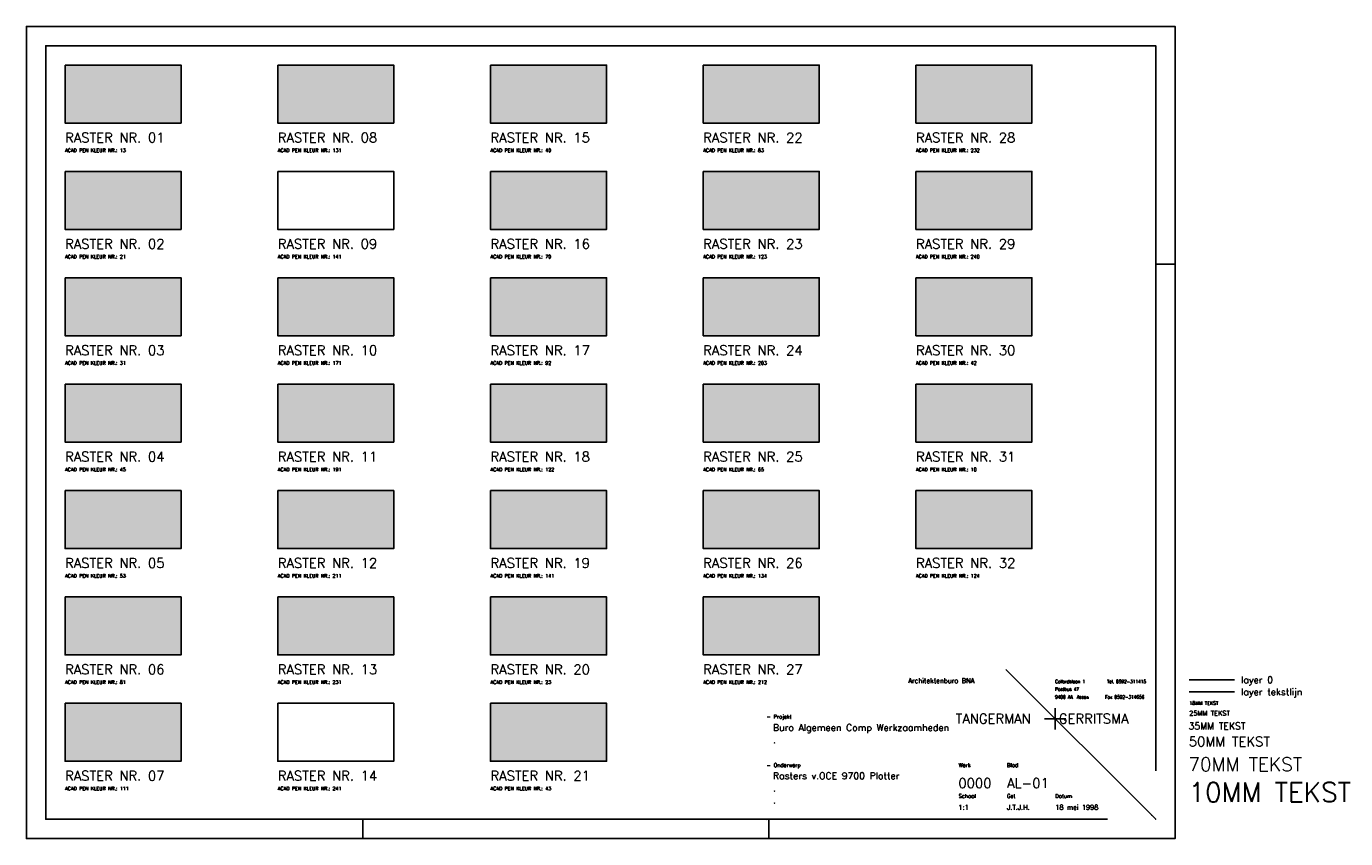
# Model space of a CAD drawing. Extents: x -33344 to 2055880, y -64816 to 121260.
# Tile 1 of 132: x 51596 to 52278, y -64816 to -64396. Entities that reach past the tile are written whole.
import ezdxf

# ---------------------------------------------------------------- set-up
doc = ezdxf.new("R2010")
doc.units = 0
doc.header["$LTSCALE"] = 50
doc.header["$MEASUREMENT"] = 0
doc.header["$PDMODE"] = 3
doc.header["$PDSIZE"] = 0.1
doc.layers.get('0').update_dxf_attribs({"linetype": 'CONTINUOUS'})
for name, color, linetype in [('A--L$1A-_RASTER_NR_01', 13, 'CONTINUOUS'), ('A--L$1A-_RASTER_NR_02', 21, 'CONTINUOUS'), ('A--L$1A-_RASTER_NR_03', 31, 'CONTINUOUS'), ('A--L$1A-_RASTER_NR_04', 45, 'CONTINUOUS'), ('A--L$1A-_RASTER_NR_05', 53, 'CONTINUOUS'), ('A--L$1A-_RASTER_NR_06', 81, 'CONTINUOUS'), ('A--L$1A-_RASTER_NR_07', 111, 'CONTINUOUS'), ('A--L$1A-_RASTER_NR_08', 131, 'CONTINUOUS'), ('A--L$1A-_RASTER_NR_10', 171, 'CONTINUOUS'), ('A--L$1A-_RASTER_NR_11', 191, 'CONTINUOUS'), ('A--L$1A-_RASTER_NR_12', 211, 'CONTINUOUS'), ('A--L$1A-_RASTER_NR_13', 231, 'CONTINUOUS'), ('A--L$1A-_RASTER_NR_15', 40, 'CONTINUOUS'), ('A--L$1A-_RASTER_NR_16', 70, 'CONTINUOUS'), ('A--L$1A-_RASTER_NR_17', 92, 'CONTINUOUS'), ('A--L$1A-_RASTER_NR_18', 122, 'CONTINUOUS'), ('A--L$1A-_RASTER_NR_19', 142, 'CONTINUOUS'), ('A--L$1A-_RASTER_NR_20', 23, 'CONTINUOUS'), ('A--L$1A-_RASTER_NR_21', 43, 'CONTINUOUS'), ('A--L$1A-_RASTER_NR_22', 83, 'CONTINUOUS'), ('A--L$1A-_RASTER_NR_23', 123, 'CONTINUOUS'), ('A--L$1A-_RASTER_NR_24', 203, 'CONTINUOUS'), ('A--L$1A-_RASTER_NR_25', 65, 'CONTINUOUS'), ('A--L$1A-_RASTER_NR_26', 134, 'CONTINUOUS'), ('A--L$1A-_RASTER_NR_27', 212, 'CONTINUOUS'), ('A--L$1A-_RASTER_NR_28', 232, 'CONTINUOUS'), ('A--L$1A-_RASTER_NR_29', 240, 'CONTINUOUS'), ('A--L$1A-_RASTER_NR_30', 42, 'CONTINUOUS'), ('A--L$1A-_RASTER_NR_31', 10, 'CONTINUOUS'), ('A--L$1A-_RASTER_NR_32', 24, 'CONTINUOUS'), ('A--L$7A-_RASTERCONTOUR', 3, 'CONTINUOUS'), ('A--T$1A---_TEKSTLIJN', 1, 'CONTINUOUS'), ('A--T$1A-10_TEKST', 6, 'CONTINUOUS'), ('A--T$1A-18_TEKST', 1, 'CONTINUOUS'), ('A--T$1A-25_TEKST', 2, 'CONTINUOUS'), ('A--T$1A-35_TEKST', 3, 'CONTINUOUS'), ('A--T$1A-50_TEKST', 4, 'CONTINUOUS'), ('A--T$1A-70_TEKST', 5, 'CONTINUOUS'), ('ALFA_B4--_ONDERH_50MM', 4, 'CONTINUOUS'), ('ALFA_TEKST_1MM', 1, 'CONTINUOUS'), ('ALLFA_B3--_ONDERH_35MM', 3, 'CONTINUOUS'), ('AM$1B1--_HOOGTEMAATV', 1, 'CONTINUOUS'), ('ATFA_B2--_ONDERH_25MM', 2, 'CONTINUOUS'), ('CONTROL_POINTS', 7, 'CONTINUOUS'), ('X--L$2A-_KADER', 7, 'CONTINUOUS'), ('X--LR---_CP', 7, 'CONTINUOUS')]:
    doc.layers.add(name, color=color, linetype=linetype)
doc.styles.add('B-01', font='SIMPLEX.SHX', dxfattribs={"width": 0.8, "height": 4.5})
doc.styles.add('ONDERHOEK_TEXT', font='ROMANS.shx', dxfattribs={"height": 2.5})
doc.styles.add('ONDERHOEK_TXT', font='romans.shx', dxfattribs={"width": 0.8})

# ---------------------------------------------------------------- blocks, each defined once
blk = doc.blocks.new('KAD_A2')
at = {"layer": 'X--L$2A-_KADER', "color": 1}
for p, q in [((0, 287), (10, 287)), ((-410, -10), (-410, 0)), ((-200, -10), (-200, 0))]:
    blk.add_line(p, q, dxfattribs=at)
blk.add_lwpolyline([(-584, -10), (-584, 410), (10, 410), (10, -10)], close=True, dxfattribs=at)
at = {"layer": 'X--L$2A-_KADER', "color": 4}
blk.add_lwpolyline([(0, 25), (0, 400), (-574, 400), (-574, 0), (-25, 0)], dxfattribs=at)
at = {"layer": 'X--LR---_CP', "color": 255}
blk.add_circle((-584, -10), 0.0123, dxfattribs=at)
at = {"layer": 'X--LR---_CP'}
blk.add_point((0, 0), dxfattribs=at)
blk = doc.blocks.new('97_15_OH')
at = {"color": 2, "linetype": 'CONTINUOUS'}
blk.add_line((0, 0), (-77.46, 77.46), dxfattribs=at)
at = {"color": 2}
for p, q in [((0, 25), (0, 77.46)), ((-25, 0), (-201.26, 0))]:
    blk.add_line(p, q, dxfattribs=at)
at = {"color": 3, "linetype": 'CONTINUOUS'}
for q in [(-52, 57.5), (-57.5, 52), (-52, 46.5), (-46.5, 52)]:
    blk.add_line((-52, 52), q, dxfattribs=at)
at = {"layer": 'CONTROL_POINTS', "color": 255}
blk.add_circle((-2, 2), 0.0123, dxfattribs=at)
at = {"layer": 'CONTROL_POINTS', "color": 2}
for p in [(0, 77.46), (0, 77.46), (-201.26, 0)]:
    blk.add_point(p, dxfattribs=at)
at = {"color": 3, "linetype": 'CONTINUOUS', "style": 'ONDERHOEK_TXT'}
for s, height, p in [('Architektenburo BNA', 2.5, (-128, 70.4)), ('- Projekt', 2, (-201.29, 52.04)), ('- Onderwerp', 2, (-201.21, 27))]:
    blk.add_text(s, height=height, dxfattribs=at).set_placement(p)
at = {"color": 5, "linetype": 'CONTINUOUS', "style": 'ONDERHOEK_TXT'}
blk.add_text('TANGERMAN   GERRITSMA', height=5, dxfattribs=at).set_placement((-103.43, 49.5))
at = {"color": 2, "linetype": 'CONTINUOUS', "style": 'ONDERHOEK_TXT'}
for s, p in [('Werk', (-101.92, 27)), ('Blad', (-76.92, 27)), ('Schaal', (-101.92, 11)), ('Get', (-76.92, 11)), ('Datum', (-51.92, 11))]:
    blk.add_text(s, height=2, dxfattribs=at).set_placement(p)
at = {"layer": 'ALFA_B4--_ONDERH_50MM', "style": 'ONDERHOEK_TEXT', "flags": 4}
for tag, p in [('WERK_NR.', (-102.04, 16.2)), ('BLAD_NR.', (-76.91, 16.2))]:
    blk.add_attdef(tag, p, '', height=5, dxfattribs=at)
at = {"layer": 'ALFA_TEKST_1MM', "color": 2, "style": 'ONDERHOEK_TXT', "width": 0.8}
for s, p in [('Collardslaan 1', (-52.01, 70.34)), ('Postbus 47', (-52.01, 66.34)), ('Tel. 0592-311415', (-25.15, 70.34)), ('9400 AA  Assen', (-52.01, 62.34)), ('Fax 0592-314656', (-26.15, 62.34))]:
    blk.add_text(s, height=1.8, dxfattribs=at).set_placement(p)
at = {"layer": 'ALLFA_B3--_ONDERH_35MM', "style": 'ONDERHOEK_TEXT', "flags": 4}
for tag, p in [('PROJECT1', (-197.9, 45.66)), ('PROJECT2', (-197.9, 39.36)), ('PROJECT3', (-197.9, 33.06)), ('ONDERWERP1', (-197.9, 20.72)), ('ONDERWERP2', (-197.9, 14.42)), ('ONDERWERP3', (-197.9, 8.12))]:
    blk.add_attdef(tag, p, '', height=3.5, dxfattribs=at)
at = {"layer": 'ATFA_B2--_ONDERH_25MM', "style": 'ONDERHOEK_TEXT', "flags": 4}
for tag, p in [('SCHAAL', (-102.04, 4.96)), ('GET.', (-76.91, 4.96)), ('DATUM', (-51.93, 4.96))]:
    blk.add_attdef(tag, p, '', height=2.5, dxfattribs=at)

msp = doc.modelspace()

# ---------------------------------------------------------------- linework, layer by layer
msp.add_line((52196.89, -64733.72), (52220.37, -64733.72))
at = {"layer": 'A--L$1A-_RASTER_NR_01'}
msp.add_solid([(51615.64, -64445.84), (51615.64, -64415.84), (51675.64, -64445.84), (51675.64, -64415.84)], dxfattribs=at)
at = {"layer": 'A--L$1A-_RASTER_NR_02'}
msp.add_solid([(51615.64, -64500.84), (51615.64, -64470.84), (51675.64, -64500.84), (51675.64, -64470.84)], dxfattribs=at)
at = {"layer": 'A--L$1A-_RASTER_NR_03'}
msp.add_solid([(51615.64, -64555.84), (51615.64, -64525.84), (51675.64, -64555.84), (51675.64, -64525.84)], dxfattribs=at)
at = {"layer": 'A--L$1A-_RASTER_NR_04'}
msp.add_solid([(51615.64, -64610.84), (51615.64, -64580.84), (51675.64, -64610.84), (51675.64, -64580.84)], dxfattribs=at)
at = {"layer": 'A--L$1A-_RASTER_NR_05'}
msp.add_solid([(51615.64, -64665.84), (51615.64, -64635.84), (51675.64, -64665.84), (51675.64, -64635.84)], dxfattribs=at)
at = {"layer": 'A--L$1A-_RASTER_NR_06'}
msp.add_solid([(51615.64, -64720.84), (51615.64, -64690.84), (51675.64, -64720.84), (51675.64, -64690.84)], dxfattribs=at)
at = {"layer": 'A--L$1A-_RASTER_NR_07'}
msp.add_solid([(51615.64, -64775.84), (51615.64, -64745.84), (51675.64, -64775.84), (51675.64, -64745.84)], dxfattribs=at)
at = {"layer": 'A--L$1A-_RASTER_NR_08'}
msp.add_solid([(51725.64, -64445.84), (51725.64, -64415.84), (51785.64, -64445.84), (51785.64, -64415.84)], dxfattribs=at)
at = {"layer": 'A--L$1A-_RASTER_NR_10'}
msp.add_solid([(51725.64, -64555.84), (51725.64, -64525.84), (51785.64, -64555.84), (51785.64, -64525.84)], dxfattribs=at)
at = {"layer": 'A--L$1A-_RASTER_NR_11'}
msp.add_solid([(51725.64, -64610.84), (51725.64, -64580.84), (51785.64, -64610.84), (51785.64, -64580.84)], dxfattribs=at)
at = {"layer": 'A--L$1A-_RASTER_NR_12'}
msp.add_solid([(51725.64, -64665.84), (51725.64, -64635.84), (51785.64, -64665.84), (51785.64, -64635.84)], dxfattribs=at)
at = {"layer": 'A--L$1A-_RASTER_NR_13'}
msp.add_solid([(51725.64, -64720.84), (51725.64, -64690.84), (51785.64, -64720.84), (51785.64, -64690.84)], dxfattribs=at)
at = {"layer": 'A--L$1A-_RASTER_NR_15'}
msp.add_solid([(51835.64, -64445.84), (51835.64, -64415.84), (51895.64, -64445.84), (51895.64, -64415.84)], dxfattribs=at)
at = {"layer": 'A--L$1A-_RASTER_NR_16'}
msp.add_solid([(51835.64, -64500.84), (51835.64, -64470.84), (51895.64, -64500.84), (51895.64, -64470.84)], dxfattribs=at)
at = {"layer": 'A--L$1A-_RASTER_NR_17'}
msp.add_solid([(51835.64, -64555.84), (51835.64, -64525.84), (51895.64, -64555.84), (51895.64, -64525.84)], dxfattribs=at)
at = {"layer": 'A--L$1A-_RASTER_NR_18'}
msp.add_solid([(51835.64, -64610.84), (51835.64, -64580.84), (51895.64, -64610.84), (51895.64, -64580.84)], dxfattribs=at)
at = {"layer": 'A--L$1A-_RASTER_NR_19'}
msp.add_solid([(51835.64, -64665.84), (51835.64, -64635.84), (51895.64, -64665.84), (51895.64, -64635.84)], dxfattribs=at)
at = {"layer": 'A--L$1A-_RASTER_NR_20'}
msp.add_solid([(51835.64, -64720.84), (51835.64, -64690.84), (51895.64, -64720.84), (51895.64, -64690.84)], dxfattribs=at)
at = {"layer": 'A--L$1A-_RASTER_NR_21'}
msp.add_solid([(51835.64, -64775.84), (51835.64, -64745.84), (51895.64, -64775.84), (51895.64, -64745.84)], dxfattribs=at)
at = {"layer": 'A--L$1A-_RASTER_NR_22'}
msp.add_solid([(51945.64, -64445.84), (51945.64, -64415.84), (52005.64, -64445.84), (52005.64, -64415.84)], dxfattribs=at)
at = {"layer": 'A--L$1A-_RASTER_NR_23'}
msp.add_solid([(51945.64, -64500.84), (51945.64, -64470.84), (52005.64, -64500.84), (52005.64, -64470.84)], dxfattribs=at)
at = {"layer": 'A--L$1A-_RASTER_NR_24'}
msp.add_solid([(51945.64, -64555.84), (51945.64, -64525.84), (52005.64, -64555.84), (52005.64, -64525.84)], dxfattribs=at)
at = {"layer": 'A--L$1A-_RASTER_NR_25'}
msp.add_solid([(51945.64, -64610.84), (51945.64, -64580.84), (52005.64, -64610.84), (52005.64, -64580.84)], dxfattribs=at)
at = {"layer": 'A--L$1A-_RASTER_NR_26'}
msp.add_solid([(51945.64, -64665.84), (51945.64, -64635.84), (52005.64, -64665.84), (52005.64, -64635.84)], dxfattribs=at)
at = {"layer": 'A--L$1A-_RASTER_NR_27'}
msp.add_solid([(51945.64, -64720.84), (51945.64, -64690.84), (52005.64, -64720.84), (52005.64, -64690.84)], dxfattribs=at)
at = {"layer": 'A--L$1A-_RASTER_NR_28'}
msp.add_solid([(52055.64, -64445.84), (52055.64, -64415.84), (52115.64, -64445.84), (52115.64, -64415.84)], dxfattribs=at)
at = {"layer": 'A--L$1A-_RASTER_NR_29'}
msp.add_solid([(52055.64, -64500.84), (52055.64, -64470.84), (52115.64, -64500.84), (52115.64, -64470.84)], dxfattribs=at)
at = {"layer": 'A--L$1A-_RASTER_NR_30'}
msp.add_solid([(52055.64, -64555.84), (52055.64, -64525.84), (52115.64, -64555.84), (52115.64, -64525.84)], dxfattribs=at)
at = {"layer": 'A--L$1A-_RASTER_NR_31'}
msp.add_solid([(52055.64, -64610.84), (52055.64, -64580.84), (52115.64, -64610.84), (52115.64, -64580.84)], dxfattribs=at)
at = {"layer": 'A--L$1A-_RASTER_NR_32'}
msp.add_solid([(52055.64, -64665.84), (52055.64, -64635.84), (52115.64, -64665.84), (52115.64, -64635.84)], dxfattribs=at)
at = {"layer": 'A--L$7A-_RASTERCONTOUR'}
for points in [[(51615.64, -64415.84), (51675.64, -64415.84), (51675.64, -64445.84), (51615.64, -64445.84)], [(51725.64, -64415.84), (51785.64, -64415.84), (51785.64, -64445.84), (51725.64, -64445.84)], [(51835.64, -64415.84), (51895.64, -64415.84), (51895.64, -64445.84), (51835.64, -64445.84)], [(51945.64, -64415.84), (52005.64, -64415.84), (52005.64, -64445.84), (51945.64, -64445.84)], [(52055.64, -64415.84), (52115.64, -64415.84), (52115.64, -64445.84), (52055.64, -64445.84)], [(51615.64, -64470.84), (51675.64, -64470.84), (51675.64, -64500.84), (51615.64, -64500.84)], [(51725.64, -64470.84), (51785.64, -64470.84), (51785.64, -64500.84), (51725.64, -64500.84)], [(51835.64, -64470.84), (51895.64, -64470.84), (51895.64, -64500.84), (51835.64, -64500.84)], [(51945.64, -64470.84), (52005.64, -64470.84), (52005.64, -64500.84), (51945.64, -64500.84)], [(52055.64, -64470.84), (52115.64, -64470.84), (52115.64, -64500.84), (52055.64, -64500.84)], [(51615.64, -64525.84), (51675.64, -64525.84), (51675.64, -64555.84), (51615.64, -64555.84)], [(51725.64, -64525.84), (51785.64, -64525.84), (51785.64, -64555.84), (51725.64, -64555.84)], [(51835.64, -64525.84), (51895.64, -64525.84), (51895.64, -64555.84), (51835.64, -64555.84)], [(51945.64, -64525.84), (52005.64, -64525.84), (52005.64, -64555.84), (51945.64, -64555.84)], [(52055.64, -64525.84), (52115.64, -64525.84), (52115.64, -64555.84), (52055.64, -64555.84)], [(51615.64, -64580.84), (51675.64, -64580.84), (51675.64, -64610.84), (51615.64, -64610.84)], [(51725.64, -64580.84), (51785.64, -64580.84), (51785.64, -64610.84), (51725.64, -64610.84)], [(51835.64, -64580.84), (51895.64, -64580.84), (51895.64, -64610.84), (51835.64, -64610.84)], [(51945.64, -64580.84), (52005.64, -64580.84), (52005.64, -64610.84), (51945.64, -64610.84)], [(52055.64, -64580.84), (52115.64, -64580.84), (52115.64, -64610.84), (52055.64, -64610.84)], [(51615.64, -64635.84), (51675.64, -64635.84), (51675.64, -64665.84), (51615.64, -64665.84)], [(51725.64, -64635.84), (51785.64, -64635.84), (51785.64, -64665.84), (51725.64, -64665.84)], [(51835.64, -64635.84), (51895.64, -64635.84), (51895.64, -64665.84), (51835.64, -64665.84)], [(51945.64, -64635.84), (52005.64, -64635.84), (52005.64, -64665.84), (51945.64, -64665.84)], [(52055.64, -64635.84), (52115.64, -64635.84), (52115.64, -64665.84), (52055.64, -64665.84)], [(51615.64, -64690.84), (51675.64, -64690.84), (51675.64, -64720.84), (51615.64, -64720.84)], [(51725.64, -64690.84), (51785.64, -64690.84), (51785.64, -64720.84), (51725.64, -64720.84)], [(51835.64, -64690.84), (51895.64, -64690.84), (51895.64, -64720.84), (51835.64, -64720.84)], [(51945.64, -64690.84), (52005.64, -64690.84), (52005.64, -64720.84), (51945.64, -64720.84)], [(51615.64, -64745.84), (51675.64, -64745.84), (51675.64, -64775.84), (51615.64, -64775.84)], [(51725.64, -64745.84), (51785.64, -64745.84), (51785.64, -64775.84), (51725.64, -64775.84)], [(51835.64, -64745.84), (51895.64, -64745.84), (51895.64, -64775.84), (51835.64, -64775.84)]]:
    msp.add_lwpolyline(points, close=True, dxfattribs=at)
at = {"layer": 'A--T$1A---_TEKSTLIJN'}
msp.add_line((52196.89, -64739.93), (52220.37, -64739.93), dxfattribs=at)

# ---------------------------------------------------------------- block references
at = {"layer": 'AM$1B1--_HOOGTEMAATV'}
msp.add_blockref('KAD_A2', (52179.64, -64805.84), dxfattribs=at)
msp.add_blockref('97_15_OH', (52179.64, -64805.84), dxfattribs=at).add_auto_attribs({'PROJECT1': 'Buro Algemeen Comp Werkzaamheden', 'PROJECT2': '.', 'ONDERWERP1': 'Rasters v.OCE 9700 Plotter', 'ONDERWERP2': '.', 'ONDERWERP3': '.', 'SCHAAL': '1:1', 'WERK_NR.': '0000', 'GET.': 'J.T.J.H.', 'DATUM': '18 mei 1998', 'BLAD_NR.': 'AL-01'})

# ---------------------------------------------------------------- texts
at = {"layer": 'A--T$1A-10_TEKST', "style": 'B-01'}
msp.add_text('10MM TEKST', height=10, dxfattribs=at).set_placement((52196.6, -64796.89))
at = {"layer": 'A--T$1A-18_TEKST', "style": 'B-01'}
for s, p in [('ACAD PEN KLEUR NR.: 13', (51615.64, -64460.84)), ('ACAD PEN KLEUR NR.: 131', (51725.64, -64460.84)), ('ACAD PEN KLEUR NR.: 40', (51835.64, -64460.84)), ('ACAD PEN KLEUR NR.: 83', (51945.64, -64460.84)), ('ACAD PEN KLEUR NR.: 232', (52055.64, -64460.84)), ('ACAD PEN KLEUR NR.: 21', (51615.64, -64515.84)), ('ACAD PEN KLEUR NR.: 141', (51725.64, -64515.84)), ('ACAD PEN KLEUR NR.: 70', (51835.64, -64515.84)), ('ACAD PEN KLEUR NR.: 123', (51945.64, -64515.84)), ('ACAD PEN KLEUR NR.: 240', (52055.64, -64515.84)), ('ACAD PEN KLEUR NR.: 31', (51615.64, -64570.84)), ('ACAD PEN KLEUR NR.: 171', (51725.64, -64570.84)), ('ACAD PEN KLEUR NR.: 92', (51835.64, -64570.84)), ('ACAD PEN KLEUR NR.: 203', (51945.64, -64570.84)), ('ACAD PEN KLEUR NR.: 42', (52055.64, -64570.84)), ('ACAD PEN KLEUR NR.: 45', (51615.64, -64625.84)), ('ACAD PEN KLEUR NR.: 191', (51725.64, -64625.84)), ('ACAD PEN KLEUR NR.: 122', (51835.64, -64625.84)), ('ACAD PEN KLEUR NR.: 65', (51945.64, -64625.84)), ('ACAD PEN KLEUR NR.: 10', (52055.64, -64625.84)), ('ACAD PEN KLEUR NR.: 53', (51615.64, -64680.84)), ('ACAD PEN KLEUR NR.: 211', (51725.64, -64680.84)), ('ACAD PEN KLEUR NR.: 141', (51835.64, -64680.84)), ('ACAD PEN KLEUR NR.: 134', (51945.64, -64680.84)), ('ACAD PEN KLEUR NR.: 124', (52055.64, -64680.84)), ('ACAD PEN KLEUR NR.: 81', (51615.64, -64735.84)), ('ACAD PEN KLEUR NR.: 231', (51725.64, -64735.84)), ('ACAD PEN KLEUR NR.: 23', (51835.64, -64735.84)), ('ACAD PEN KLEUR NR.: 212', (51945.64, -64735.84)), ('18MM TEKST', (52196.97, -64746.68)), ('ACAD PEN KLEUR NR.: 111', (51615.64, -64790.84)), ('ACAD PEN KLEUR NR.: 241', (51725.64, -64790.84)), ('ACAD PEN KLEUR NR.: 43', (51835.64, -64790.84))]:
    msp.add_text(s, height=1.8, dxfattribs=at).set_placement(p)
at = {"layer": 'A--T$1A-25_TEKST', "style": 'B-01'}
msp.add_text('25MM TEKST', height=2.5, dxfattribs=at).set_placement((52196.96, -64752.26))
at = {"layer": 'A--T$1A-35_TEKST', "style": 'B-01'}
for s, p in [('layer 0', (52223.82, -64735.51)), ('layer tekstlijn', (52223.82, -64741.73)), ('35MM TEKST', (52196.65, -64759.38))]:
    msp.add_text(s, height=3.5, dxfattribs=at).set_placement(p)
at = {"layer": 'A--T$1A-50_TEKST', "style": 'B-01'}
for s, p in [('RASTER NR. 01', (51615.64, -64455.84)), ('RASTER NR. 08', (51725.64, -64455.84)), ('RASTER NR. 15', (51835.64, -64455.84)), ('RASTER NR. 22', (51945.64, -64455.84)), ('RASTER NR. 28', (52055.64, -64455.84)), ('RASTER NR. 02', (51615.64, -64510.84)), ('RASTER NR. 09', (51725.64, -64510.84)), ('RASTER NR. 16', (51835.64, -64510.84)), ('RASTER NR. 23', (51945.64, -64510.84)), ('RASTER NR. 29', (52055.64, -64510.84)), ('RASTER NR. 03', (51615.64, -64565.84)), ('RASTER NR. 10', (51725.64, -64565.84)), ('RASTER NR. 17', (51835.64, -64565.84)), ('RASTER NR. 24', (51945.64, -64565.84)), ('RASTER NR. 30', (52055.64, -64565.84)), ('RASTER NR. 04', (51615.64, -64620.84)), ('RASTER NR. 11', (51725.64, -64620.84)), ('RASTER NR. 18', (51835.64, -64620.84)), ('RASTER NR. 25', (51945.64, -64620.84)), ('RASTER NR. 31', (52055.64, -64620.84)), ('RASTER NR. 05', (51615.64, -64675.84)), ('RASTER NR. 12', (51725.64, -64675.84)), ('RASTER NR. 19', (51835.64, -64675.84)), ('RASTER NR. 26', (51945.64, -64675.84)), ('RASTER NR. 32', (52055.64, -64675.84)), ('RASTER NR. 06', (51615.64, -64730.84)), ('RASTER NR. 13', (51725.64, -64730.84)), ('RASTER NR. 20', (51835.64, -64730.84)), ('RASTER NR. 27', (51945.64, -64730.84)), ('50MM TEKST', (52196.75, -64768.17)), ('RASTER NR. 07', (51615.64, -64785.84)), ('RASTER NR. 14', (51725.64, -64785.84)), ('RASTER NR. 21', (51835.64, -64785.84))]:
    msp.add_text(s, height=5, dxfattribs=at).set_placement(p)
at = {"layer": 'A--T$1A-70_TEKST', "style": 'B-01'}
msp.add_text('70MM TEKST', height=7, dxfattribs=at).set_placement((52196.54, -64780.93))

doc.saveas('drawing.dxf')
